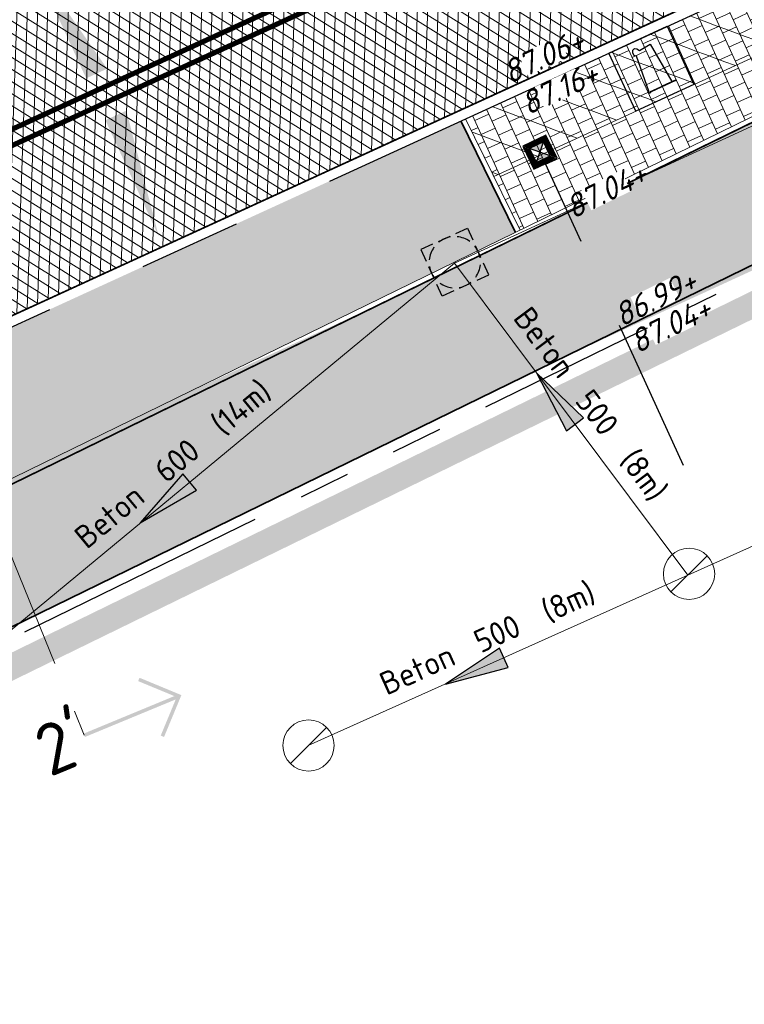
# Model space of a CAD drawing. Header units: metres. Extents: x 195696 to 514079, y 327475 to 328989.
# Tile 63 of 146: x 195967 to 195981, y 327626 to 327645. Entities that reach past the tile are written whole.
import ezdxf
from ezdxf.enums import TextEntityAlignment as Align

# ---------------------------------------------------------------- set-up
doc = ezdxf.new("R2010")
doc.units = ezdxf.units.M
for name, pattern in [('CENTER2', [1.125, 0.75, -0.125, 0.125, -0.125]), ('RI-HWA_AANSLUITLEIDING-SO', [4.8, 3, -1.8]), ('VH-TROTTOIRBAND_180-200', [20, 10, -2, 2, -2, 2, -2]), ('XX-CENTER', [8, 5, -1, 1, -1])]:
    doc.linetypes.add(name, pattern=pattern)
for name, color, linetype, lineweight in [('B-WE-RI-GWA-G', 30, 'Continuous', 18), ('B-WE-RI-GWA_MATERIAAL-DIAMETER-BOB-STROOMRICHTING-S', 252, 'Continuous', 25), ('B-WE-RI-GWA_RIOOLPUT_INSPECTIEPUT-S-250', 30, 'Continuous', 18), ('mk-nw-streep 0.10', 7, 'Continuous', 35), ('N-WE-GR-GRAS-A-250', 62, 'Continuous', 18), ('N-WE-GW-ONTGRAVINGSVAK-vak 5-A-250', 82, 'Continuous', 18), ('N-WE-IE-MEUBILAIR_WEGMEUBILAIR_CONTAINER-S-250', 7, 'Continuous', 25), ('N-WE-KG-WERKGRENS-200-G', 14, 'CENTER2', 35), ('N-WE-RI-HWA_KOLKAANSLUITLEIDING_PVC-G', 150, 'RI-HWA_AANSLUITLEIDING-SO', 25), ('N-WE-RI-OVERIG_RIOOLPUT-OPHOOGTEBRENGEN-S-250', 10, 'Continuous', 25), ('N-WE-VH-GESLOTENVERHARDING-A-200', 252, 'Continuous', 18), ('N-WE-VH-HERSTRATEN-A-200', 252, 'Continuous', 18), ('N-WE-VH-KANTOPSLUITING_OPSLUITBAND_100X200-G', 5, 'Continuous', 13), ('N-WE-VH-KANTOPSLUITING_TROTTOIRBAND_180 200_250-G', 6, 'VH-TROTTOIRBAND_180-200', 25), ('N-WE-VH-KANTOPSLUITING_VOORKANTBAND-G', 2, 'Continuous', 35), ('N-WE-VH-KANTVERHARDING-G', 5, 'Continuous', 35), ('N-WE-VH-OPENVERHARDING_BETONSTRAATSTEEN_ROOD-A', 13, 'Continuous', 18), ('N-WE-VH-TEGEL-A', 252, 'Continuous', 18), ('N-WE-VH-TEGEL_ANTRACIET-A-200', 250, 'Continuous', 18), ('N-WE-VH-VERKANTING-1OOR-S', 7, 'Continuous', 25), ('X-XX-AL-T18', 7, 'Continuous', 18), ('X-XX-AL-VERWIJZING-S-250', 7, 'Continuous', 18), ('X-XX-AL-VERWIJZING_DOORSNEDE-G', 7, 'XX-CENTER', 18)]:
    doc.layers.add(name, color=color, linetype=linetype, lineweight=lineweight)
doc.layers.add('N-WE-RI-HWA_KOLK-S', color=7, linetype='Continuous', lineweight=25, true_color=0x007bff)
doc.styles.add('NLCS-ISO', font='NLCS-ISO.ttf')
doc.styles.add('NLCS-ISO-M250-T18_CURSIEF', font='NLCS-ISO.ttf', dxfattribs={"oblique": 15, "height": 0.45})
pattern_1 = [(0, (0, 0), (0.5, 0.5), [0.125, -0.375]), (0, (0.275, 0.3), (0.5, 0.5), [0.125, -0.375]), (90, (0.05, 0.175), (-0.5, 0.5), [0.125, -0.375]), (90, (0.25, 0.35), (-0.5, 0.5), [0.125, -0.375]), (45, (0.1, 0.35), (0, 0.5), [0.125, -0.582106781]), (135, (0.275, 0), (-0.5, 0), [0.125, -0.582106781]), (26.5650512, (0.125, 0.15), (0.5, 2e-10), [0.125, -0.9930339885]), (26.5650512, (0.35, 0.4), (0.5, 2e-10), [0.125, -0.9930339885]), (63.43494882, (0.35, 0), (3e-11, 0.5), [0.125, -0.9930339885]), (63.43494882, (0.125, 0.225), (3e-11, 0.5), [0.125, -0.9930339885]), (63.43494882, (0.3, 0.1), (3e-11, 0.5), [0.125, -0.9930339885]), (116.5650512, (0, 0.275), (-2e-10, 0.5), [0.125, -0.9930339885]), (153.43494882, (0.1, 0.075), (-0.5, 3e-11), [0.125, -0.9930339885])]

# ---------------------------------------------------------------- blocks, each defined once
blk = doc.blocks.new('SIE-WEG_CONTAINER_HUISVUIL_OPSTELPLAATS-SO')
for p, q in [((-2.5, 2.5), (2.5, 2.5)), ((-2.5, -2.5), (-2.5, 2.5)), ((2.5, 2.5), (2.5, -2.5)), ((0.742, 1.604), (-1.358, 1.596)), ((-1.358, 1.596), (0.892, 1.596)), ((-1.308, 1.613), (0.742, 1.604)), ((-1.025, 1.562), (-1.308, 1.613)), ((-0.717, -1.779), (-1.025, 1.562)), ((0.825, 1.604), (0.842, 1.654)), ((0.892, 1.596), (0.825, 1.604)), ((0.842, 1.654), (0.908, 1.679)), ((0.908, 1.679), (0.992, 1.679)), ((0.992, 1.579), (0.967, 1.479)), ((0.992, 1.679), (0.992, 1.579)), ((0.9, 1.496), (0.65, -1.388)), ((0.967, 1.479), (0.9, 1.496)), ((0.65, -1.388), (0.8, -1.512)), ((0.8, -1.512), (0.808, -1.713)), ((0.258, -1.679), (-0.717, -1.779)), ((0.4, -1.896), (0.258, -1.679)), ((0.542, -1.996), (0.4, -1.896)), ((0.725, -1.937), (0.542, -1.996)), ((0.808, -1.713), (0.725, -1.937)), ((2.5, -2.5), (-2.5, -2.5))]:
    blk.add_line(p, q)
blk = doc.blocks.new('*U100')
blk.add_solid([(-1.281, 0), (-1.281, 0.45), (1.219, 0)])
blk = doc.blocks.new('*U151')
blk.add_solid([(1.219, 0), (1.219, 0.45), (-1.281, 0)])
blk = doc.blocks.new('B-SRI-PUT_GWA_KUNSTSTOF-SO')
blk.add_line((-1.414, -1.414), (1.414, 1.414))
blk.add_circle((0, 0), 2)
blk = doc.blocks.new('SAL-VERWIJZING_AANZICHT_RECHTS-SO')
h = blk.add_hatch(color=256)
h.dxf.hatch_style = 1
h.paths.add_polyline_path([(10.247, 0), (7.124, 3.124), (6.876, 2.876), (9.578, 0.175), (0, 0.175), (0, -0.175), (9.578, -0.175), (6.876, -2.876), (7.124, -3.124)])
at = {"lineweight": 50, "style": 'NLCS-ISO'}
blk.add_attdef('...', text='', height=5, dxfattribs=at).set_placement((0, 0), align=Align.MIDDLE_RIGHT)
blk = doc.blocks.new('N-SRI-KOLK_STRAAT_300X300-SO')
at = {"true_color": 0x939598}
h = blk.add_hatch(color=252, dxfattribs=at)
h.dxf.hatch_style = 1
h.paths.add_polyline_path([(-0.75, 0), (-0.75, 1.5), (0.75, 1.5), (0.75, 0)])
h.paths.add_polyline_path([(1.25, 2), (-1.25, 2), (-1.25, -0.5), (1.25, -0.5)])
h.paths.add_polyline_path([(-0.75, 0), (-0.75, 1.5), (0.75, 1.5), (0.75, 0)])
h.paths.add_polyline_path([(-1.25, -0.5), (-1.25, 2), (1.25, 2), (1.25, -0.5)])
h.paths.add_polyline_path([(-0.75, 0), (-0.75, 1.5), (0.75, 1.5), (0.75, 0)])
h.paths.add_polyline_path([(1.25, 2), (1.25, -0.5), (-1.25, -0.5), (-1.25, 2)])
h = blk.add_hatch(color=256)
h.dxf.hatch_style = 1
h.paths.add_polyline_path([(0, 0.75), (0.75, 1.5), (-0.75, 1.5)])
h.paths.add_polyline_path([(-0.75, 0), (0.75, 0), (0, 0.75)])
for p, q in [((-0.75, 0), (0.75, 1.5)), ((0.75, 0), (-0.75, 1.5))]:
    blk.add_line(p, q)
at = {"flags": 128}
for points in [[(-1.25, -0.5), (1.25, -0.5), (1.25, 2), (-1.25, 2)], [(-1.15, -0.4), (1.15, -0.4), (1.15, 1.9), (-1.15, 1.9)], [(-1.05, -0.3), (1.05, -0.3), (1.05, 1.8), (-1.05, 1.8)], [(-0.95, -0.2), (0.95, -0.2), (0.95, 1.7), (-0.95, 1.7)], [(-0.85, -0.1), (0.85, -0.1), (0.85, 1.6), (-0.85, 1.6)], [(-0.75, 0), (0.75, 0), (0.75, 1.5), (-0.75, 1.5)]]:
    blk.add_lwpolyline(points, close=True, dxfattribs=at)
blk = doc.blocks.new('*U186')
at = {"ltscale": 0.1}
blk.add_hatch(color=256, dxfattribs=at).paths.add_polyline_path([(-2.5, 0), (2.5, -0.833), (2.5, 0.833)])
at = {"ltscale": 0.1, "flags": 128}
blk.add_lwpolyline([(-2.5, 0), (2.5, -0.833), (2.5, 0.833)], close=True, dxfattribs=at)
at = {"ltscale": 0.1, "style": 'NLCS-ISO'}
for tag, p in [('MAT', (-1, 0.5)), ('BOBL', (-12.097, -3.24))]:
    blk.add_attdef(tag, text='', height=1.8, dxfattribs=at).set_placement(p, align=Align.BOTTOM_RIGHT)
for tag, p in [('DIA', (1, 0.5)), ('BOBR', (15.504, -3.24))]:
    blk.add_attdef(tag, text='', height=1.8, dxfattribs=at).set_placement(p, align=Align.BOTTOM_LEFT)
blk.add_attdef('JVA', text='', height=1.8, dxfattribs=at).set_placement((0, -1), align=Align.TOP_CENTER)
blk = doc.blocks.new('*U187')
at = {"ltscale": 0.1}
blk.add_hatch(color=256, dxfattribs=at).paths.add_polyline_path([(-2.5, 0), (2.5, -0.833), (2.5, 0.833)])
at = {"ltscale": 0.1, "flags": 128}
blk.add_lwpolyline([(-2.5, 0), (2.5, -0.833), (2.5, 0.833)], close=True, dxfattribs=at)
at = {"ltscale": 0.1, "style": 'NLCS-ISO'}
for tag, p in [('MAT', (-1, 0.5)), ('BOBL', (-9.478, -3.24))]:
    blk.add_attdef(tag, text='', height=1.8, dxfattribs=at).set_placement(p, align=Align.BOTTOM_RIGHT)
for tag, p in [('DIA', (1, 0.5)), ('BOBR', (13.585, -3.24))]:
    blk.add_attdef(tag, text='', height=1.8, dxfattribs=at).set_placement(p, align=Align.BOTTOM_LEFT)
blk.add_attdef('JVA', text='', height=1.8, dxfattribs=at).set_placement((0, -1), align=Align.TOP_CENTER)
blk = doc.blocks.new('*U177')
at = {"ltscale": 0.1}
blk.add_hatch(color=256, dxfattribs=at).paths.add_polyline_path([(-2.5, 0), (2.5, -0.833), (2.5, 0.833)])
at = {"ltscale": 0.1, "flags": 128}
blk.add_lwpolyline([(-2.5, 0), (2.5, -0.833), (2.5, 0.833)], close=True, dxfattribs=at)
at = {"ltscale": 0.1, "style": 'NLCS-ISO'}
for tag, p in [('MAT', (-1, 0.5)), ('BOBL', (-24.261, -3.24))]:
    blk.add_attdef(tag, text='', height=1.8, dxfattribs=at).set_placement(p, align=Align.BOTTOM_RIGHT)
for tag, p in [('DIA', (1, 0.5)), ('BOBR', (26.109, -3.24))]:
    blk.add_attdef(tag, text='', height=1.8, dxfattribs=at).set_placement(p, align=Align.BOTTOM_LEFT)
blk.add_attdef('JVA', text='', height=1.8, dxfattribs=at).set_placement((0, -1), align=Align.TOP_CENTER)
blk = doc.blocks.new('SRI-PUT_OPHOOGTEBRENGEN-SO')
for p, q in [((-0.5, 2), (0.5, 2)), ((-2, -0.5), (-2, 0.5)), ((2, -0.5), (2, 0.5)), ((-0.5, -2), (0.5, -2))]:
    blk.add_line(p, q)
for points in [[(-1, 2), (-2, 2), (-2, 1)], [(1, 2), (2, 2), (2, 1)], [(-1, -2), (-2, -2), (-2, -1)], [(1, -2), (2, -2), (2, -1)]]:
    blk.add_lwpolyline(points)
for start, end in [(120, 150), (75.52249, 104.47751), (30, 60), (165.52249, 194.47751), (345.52249, 14.47751), (210, 240), (300, 330), (255.52249, 284.47751)]:
    blk.add_arc((0, 0), 2, start, end)

msp = doc.modelspace()

# ---------------------------------------------------------------- hatches: boundary and pattern name
at = {"layer": 'N-WE-GR-GRAS-A-250', "lineweight": 0}
h = msp.add_hatch(dxfattribs=at)
h.set_pattern_fill('AGR-GRAS_02-SO', color=256, scale=0.05, pattern_type=2)
h.set_pattern_definition(pattern_1)
edge = h.paths.add_edge_path(flags=17)
edge.add_arc((195894.559, 327628.001), 2, 141.4673, 205.6254)
edge.add_line((195892.756, 327627.136), (195893.644, 327625.284))
edge.add_line((195893.644, 327625.284), (195903.2, 327629.238))
edge.add_line((195903.2, 327629.238), (195901.973, 327631.326))
edge.add_line((195901.973, 327631.326), (195892.995, 327629.247))
edge = h.paths.add_edge_path()
edge.add_arc((195894.559, 327628.001), 2, 114.1582, 205.6254)
edge.add_line((195892.756, 327627.136), (195893.644, 327625.284))
edge.add_line((195893.644, 327625.284), (195888.702, 327623.198))
edge.add_line((195888.702, 327623.198), (195889.284, 327621.932))
edge.add_line((195889.284, 327621.932), (195891.66, 327616.785))
edge.add_arc((195897.734, 327603.552), 14.56, 109.5185, 114.6542, ccw=False)
edge.add_arc((195898.401, 327603.226), 15.1, 98.3344, 111.4927, ccw=False)
edge.add_line((195896.213, 327618.166), (195896.97, 327618.35))
edge.add_arc((195895.096, 327626.066), 7.94, 283.6498, 306.4932)
edge.add_line((195899.818, 327619.683), (195901.077, 327620.614))
edge.add_arc((196065.231, 327394.024), 279.803, 123.93768, 125.92167, ccw=False)
edge.add_arc((196052.471, 327415.966), 254.48, 116.04818, 124.31219, ccw=False)
edge.add_arc((196065.231, 327394.024), 279.803, 114.4387, 116.4227, ccw=False)
edge.add_line((195949.471, 327648.757), (195977.246, 327661.046))
edge.add_line((195977.246, 327661.046), (195976.171, 327663.922))
edge.add_line((195976.171, 327663.922), (195975.151, 327666.351))
edge.add_line((195975.151, 327666.351), (195928.358, 327645.353))
edge.add_line((195928.358, 327645.353), (195893.741, 327629.826))
h = msp.add_hatch(dxfattribs=at)
h.set_pattern_fill('AGR-GRAS_02-SO', color=256, scale=0.05, pattern_type=2)
h.set_pattern_definition(pattern_1)
edge = h.paths.add_edge_path()
edge.add_arc((196043.198, 327406.41), 250.2, 119.04453, 125.0101)
edge.add_arc((196048.577, 327398.732), 259.575, 125.0101, 125.41283)
edge.add_line((195898.163, 327610.285), (195897.978, 327610.543))
edge.add_arc((195896.36, 327616.105), 5.792, 232.0051, 286.219, ccw=False)
edge.add_arc((195892.979, 327611.777), 0.3, 121.9578, 232.113, ccw=False)
edge.add_arc((195864.853, 327667.592), 62.202, 296.71958, 297.64071)
edge.add_arc((195887.442, 327609.327), 7.02, 26.772, 27.5882)
edge.add_arc((195897.738, 327603.538), 9.915, 103.6538, 114.2586, ccw=False)
edge.add_line((195895.397, 327613.173), (195898.07, 327613.822))
edge.add_arc((195895.096, 327626.066), 12.6, 283.6498, 306.4932)
edge.add_line((195902.59, 327615.936), (195903.848, 327616.867))
edge.add_arc((196052.471, 327415.966), 249.9, 120.18019, 126.49322, ccw=False)
edge.add_arc((196052.471, 327415.966), 249.9, 113.86716, 120.18019, ccw=False)
edge.add_line((195951.357, 327644.496), (195978.031, 327656.298))
edge.add_line((195978.031, 327656.298), (195978.071, 327656.207))
edge.add_line((195978.071, 327656.207), (195978.986, 327656.611))
edge.add_line((195978.986, 327656.611), (195980.482, 327653.231))
edge.add_line((195980.482, 327653.231), (195980.204, 327653.108))
edge.add_line((195980.204, 327653.108), (195980.332, 327652.828))
edge.add_line((195980.332, 327652.828), (195938.894, 327633.832))
edge.add_arc((196043.198, 327406.41), 250.2, 114.63784, 119.04453)
h = msp.add_hatch(dxfattribs=at)
h.set_pattern_fill('AGR-GRAS_02-SO', color=256, scale=0.05, pattern_type=2)
h.set_pattern_definition(pattern_1)
edge = h.paths.add_edge_path()
edge.add_line((195903.996, 327603.206), (195904.183, 327602.945))
edge.add_arc((195908.906, 327599.578), 5.8, 144.5158, 197.004)
edge.add_arc((195903.646, 327597.97), 0.3, 197.0059, 304.7223)
edge.add_line((195903.817, 327597.723), (195904.63, 327598.306))
edge.add_line((195904.63, 327598.306), (195904.688, 327598.225))
edge.add_arc((195874.641, 327639.238), 50.841, 306.2276, 317.1015)
edge.add_arc((195926.866, 327592.063), 19.554, 122.6836, 140.0077, ccw=False)
edge.add_arc((196178.558, 327200.51), 485.024, 120.53703, 122.73109, ccw=False)
edge.add_arc((196102.509, 327329.425), 335.349, 114.9862, 120.53703, ccw=False)
edge.add_line((195960.858, 327633.389), (195976.961, 327641.257))
edge.add_line((195976.961, 327641.257), (195975.898, 327643.432))
edge.add_line((195975.898, 327643.432), (195941.688, 327627.742))
edge.add_arc((196043.198, 327406.41), 243.5, 114.63777, 117.76947)
edge.add_arc((195952.95, 327577.801), 49.8, 117.7695, 133.4711)
edge.add_arc((195884.151, 327650.374), 50.2, 302.8422, 313.4711, ccw=False)
edge.add_arc((196024.16, 327433.473), 207.964, 122.84221, 124.47898)
edge.add_arc((196113.538, 327305.296), 364.223, 124.65447, 125.12158)
at = {"layer": 'N-WE-GW-ONTGRAVINGSVAK-vak 5-A-250', "lineweight": 0, "transparency": 33554495}
msp.add_hatch(color=256, dxfattribs=at).paths.add_polyline_path([(195928.133, 327617.553), (195930.022, 327614.407), (195947.087, 327624.099), (195960.083, 327630.579), (195971.69, 327635.965), (195990.476, 327644.608), (195989.447, 327646.843), (195969.974, 327637.857), (195969.306, 327638.222), (195965.4, 327636.922), (195960.356, 327635.176), (195950.143, 327629.894), (195934.308, 327621.147)])
at = {"layer": 'N-WE-VH-GESLOTENVERHARDING-A-200', "lineweight": 0}
h = msp.add_hatch(dxfattribs=at)
h.set_pattern_fill('AVH-GESLOTEN-SOD', color=256, scale=0.1, angle=28, pattern_type=2)
h.set_pattern_definition([(88, (0, 0), (-0.1998781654, 0.00697989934), []), (148, (0, 0), (-0.10598385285, -0.16960961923), [])])
edge = h.paths.add_edge_path()
edge.add_arc((196043.198, 327406.41), 243.7, 114.63777, 117.76947)
edge.add_arc((195952.95, 327577.801), 50, 117.7695, 133.4711)
edge.add_arc((195884.151, 327650.374), 50, 306.4913, 313.4711, ccw=False)
edge.add_line((195913.886, 327610.176), (195909.243, 327617.493))
edge.add_arc((196043.195, 327406.415), 249.994, 114.63775, 122.39971, ccw=False)
edge.add_line((195938.978, 327633.65), (196015.188, 327668.603))
edge.add_arc((195990.175, 327723.141), 60, 294.63777, 307.6955)
edge.add_line((196026.863, 327675.664), (196030.342, 327668.728))
edge.add_line((196030.342, 327668.728), (196027.017, 327667.107))
edge.add_line((196027.017, 327667.107), (196016.113, 327662.096))
edge.add_line((196016.113, 327662.096), (195941.604, 327627.924))
at = {"layer": 'N-WE-VH-HERSTRATEN-A-200', "lineweight": 0}
h = msp.add_hatch(dxfattribs=at)
h.set_pattern_fill('AVH-HERSTRATEN-SOD', color=256, scale=0.2, angle=26.57, pattern_type=2)
h.set_pattern_definition([(86.57, (195915.4832, 327624.8546), (-0.19964173, 0.0119658), [])])
edge = h.paths.add_edge_path()
edge.add_line((195975.545, 327665.42), (195979.914, 327667.349))
edge.add_line((195979.914, 327667.349), (195979.877, 327667.411))
edge.add_arc((195979.921, 327667.872), 0.463, 204.9232, 264.5221, ccw=False)
edge.add_line((195979.501, 327667.677), (195976.296, 327674.723))
edge.add_line((195976.296, 327674.723), (195976.295, 327674.763))
edge.add_line((195976.295, 327674.763), (195975.484, 327678.542))
edge.add_line((195975.484, 327678.542), (195972.73, 327677.294))
edge.add_line((195972.73, 327677.294), (195926.405, 327656.297))
edge.add_line((195926.405, 327656.297), (195882.549, 327636.431))
edge.add_line((195882.549, 327636.431), (195884.689, 327631.956))
edge.add_line((195884.689, 327631.956), (195886.282, 327632.689))
edge.add_arc((195886.448, 327631.836), 0.869, 78.9875, 101.0125, ccw=False)
edge.add_line((195886.614, 327632.689), (195894.031, 327636.115))
edge.add_line((195894.031, 327636.115), (195894.05, 327636.124))
edge.add_line((195894.05, 327636.124), (195899.109, 327638.431))
edge.add_line((195899.109, 327638.431), (195910.294, 327643.542))
edge.add_line((195910.294, 327643.542), (195916.717, 327646.436))
edge.add_arc((195917.159, 327645.515), 1.021, 91.0459, 115.652, ccw=False)
edge.add_line((195917.14, 327646.536), (195927.892, 327651.503))
edge.add_line((195927.892, 327651.503), (195934.305, 327654.398))
edge.add_line((195934.305, 327654.398), (195934.416, 327654.448))
edge.add_line((195934.416, 327654.448), (195945.396, 327659.423))
edge.add_line((195945.396, 327659.423), (195951.838, 327662.336))
edge.add_arc((195952.264, 327661.462), 0.972, 93.1449, 116.0093, ccw=False)
edge.add_line((195952.211, 327662.433), (195962.962, 327667.401))
edge.add_line((195962.962, 327667.401), (195968.097, 327669.671))
edge.add_arc((195969.961, 327664.967), 5.06, 46.2829, 111.6156, ccw=False)
edge.add_arc((195969.954, 327664.696), 5.263, 43.6447, 48.265, ccw=False)
edge.add_arc((195970.179, 327664.95), 4.926, 33.0882, 43.3142, ccw=False)
edge.add_arc((195958.86, 327657.562), 18.442, 25.2171, 33.1198, ccw=False)
at = {"layer": 'N-WE-VH-OPENVERHARDING_BETONSTRAATSTEEN_ROOD-A', "lineweight": 0}
h = msp.add_hatch(dxfattribs=at)
h.set_pattern_fill('AVH-BSS_KEIFORMAAT_KEPER', color=256, scale=2, angle=26.5689, pattern_type=2)
h.set_pattern_definition([(26.56885, (195915.4832, 327624.8546), (0.09389615, 0.2817508), [0.63, -0.21]), (296.56885, (195915.29534, 327625.23025), (0.09389615, 0.2817508), [0.63, -0.21])])
h.paths.add_polyline_path([(195983.805, 327658.962), (195982.793, 327661.248), (195978.076, 327659.161), (195950.305, 327646.874, 0.055147), (195902.302, 327618.957), (195901.673, 327618.492), (195903.159, 327616.482), (195903.789, 327616.948, -0.055147), (195951.316, 327644.587), (195979.088, 327656.875)])
h = msp.add_hatch(dxfattribs=at)
h.set_pattern_fill('AVH-BSS_KEIFORMAAT_KEPER', color=256, scale=2, angle=28.0784, pattern_type=2)
h.set_pattern_definition([(28.07844, (195918.894, 327606.99577), (0.08644106, 0.28412663), [0.63, -0.21]), (298.07844, (195918.6963, 327607.36634), (0.08644106, 0.28412663), [0.63, -0.21])])
edge = h.paths.add_edge_path()
edge.add_line((195985.686, 327642.627), (195984.657, 327644.907))
edge.add_line((195984.657, 327644.907), (195960.9, 327633.298))
edge.add_arc((196102.506, 327329.432), 335.242, 114.98611, 120.53821)
edge.add_arc((196088.364, 327350.109), 310.252, 120.22912, 123.41309)
edge.add_line((195917.517, 327609.083), (195918.894, 327606.996))
edge.add_arc((196088.364, 327350.109), 307.752, 120.22787, 123.41309, ccw=False)
edge.add_arc((196102.506, 327329.432), 332.742, 114.98215, 120.53937, ccw=False)
edge.add_line((195961.977, 327631.042), (195985.686, 327642.627))
at = {"layer": 'N-WE-VH-TEGEL-A', "lineweight": 0}
h = msp.add_hatch(dxfattribs=at)
h.set_pattern_fill('AVH-TEGEL_300X300_HALFST', color=256, angle=28.1124, pattern_type=2)
h.set_pattern_definition([(28.11245, (195900.92463, 327618.18746), (0.19392683, 0.27366473), [0.3, -0.3]), (118.11245, (195900.92463, 327618.18746), (-0.2646074, -0.141361), [])])
edge = h.paths.add_edge_path()
edge.add_line((195931.264, 327639.659), (195916.075, 327630.735))
edge.add_arc((196052.471, 327415.966), 254.42, 122.41881, 126.49322)
edge.add_line((195901.16, 327620.501), (195899.902, 327619.57))
edge.add_line((195899.902, 327619.57), (195900.972, 327618.123))
edge.add_line((195900.972, 327618.123), (195902.183, 327619.118))
edge.add_arc((195796.016, 327894.089), 294.755, 291.11171, 291.17057)
edge.add_arc((196052.471, 327415.966), 252.62, 113.86716, 126.42699, ccw=False)
edge.add_line((195950.256, 327646.983), (195977.918, 327659.222))
edge.add_line((195977.918, 327659.222), (195977.19, 327660.869))
edge.add_line((195977.19, 327660.869), (195949.528, 327648.629))
edge.add_arc((196052.471, 327415.966), 254.42, 113.86716, 118.45069)
h = msp.add_hatch(dxfattribs=at)
h.set_pattern_fill('AVH-TEGEL_300X300_HALFST', color=256, angle=24.5067, pattern_type=2)
h.set_pattern_definition([(24.5066733, (0, 0), (0.210754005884, 0.26092671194), [0.3, -0.3]), (114.5066733, (0, 0), (-0.27297388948, -0.1244397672), [])])
h.paths.add_polyline_path([(195984.447, 327644.886), (195984.394, 327645.001), (195983.641, 327646.653), (195983.368, 327646.528), (195983.244, 327646.801), (195975.989, 327643.474), (195977.051, 327641.301), (195983.54, 327644.472)])
at = {"layer": 'N-WE-VH-TEGEL_ANTRACIET-A-200', "lineweight": 0}
h = msp.add_hatch(dxfattribs=at)
h.set_pattern_fill('AVH-TEGEL-SOD', color=256, scale=0.2, angle=69.6378, pattern_type=2)
h.set_pattern_definition([(159.63776772, (0.2088, 0.5625), (-0.2087724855, -0.5625069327), [0.2])])
h.paths.add_polyline_path([(195983.235, 327645.422), (195982.714, 327646.558), (195975.989, 327643.474), (195976.538, 327642.35)])

# ---------------------------------------------------------------- linework, layer by layer
at = {"layer": 'B-WE-RI-GWA-G', "flags": 128}
for points in [[(195952.32, 327623.29), (195965.256, 327631.957), (195975.77, 327640.66), (196011.39, 327657.08), (196048.997, 327673.359)], [(195980.319, 327634.571), (196051.92, 327666.71)], [(195975.77, 327640.66), (195980.32, 327634.57)], [(195972.92, 327631.25), (195980.319, 327634.571)]]:
    msp.add_lwpolyline(points, dxfattribs=at)
at = {"layer": 'mk-nw-streep 0.10', "const_width": 0.1, "flags": 128}
for points in [[(195909.082, 327613.827, -0.036009), (195940.229, 327630.924), (195981.059, 327649.65)], [(195910.62, 327611.549, 0.040105), (195916.479, 327616.272, -0.068619), (195928.252, 327624.707, -0.013665), (195940.349, 327630.661), (195981.179, 327649.387)]]:
    msp.add_lwpolyline(points, format="xyb", dxfattribs=at)
at = {"layer": 'N-WE-KG-WERKGRENS-200-G', "ltscale": 20, "const_width": 0.5, "flags": 128}
msp.add_lwpolyline([(195828.545, 327534.879, 0.003022), (195829.936, 327535.772, 0.014457), (195849.92, 327549.78), (195856.815, 327554.916, 0.003168), (195864.164, 327560.585, 0.004116), (195873.665, 327568.135), (195875.247, 327569.74, -0.045904), (195893.668, 327584.176, -0.003921), (195895.416, 327585.283), (195899.69, 327587.114), (195908.655, 327591.146), (195913.778, 327593.526), (195911.752, 327599.816, 0.016726), (195914.303, 327602.383, -0.058738), (195918.191, 327605.69, -0.014964), (195933.784, 327615.411, -0.0229), (195960.645, 327629.644), (195962.27, 327626.102), (195964.656, 327627.197), (195963.016, 327630.771), (195985.356, 327641.687), (195986.288, 327639.641), (195991.379, 327641.99), (195991.217, 327642.341), (196016.833, 327654.103), (196043.365, 327666.219), (196062.745, 327674.983, -0.224966), (196073.45, 327674.791, -0.142121), (196089.662, 327659.905), (196098.66, 327645.085), (196102.704, 327638.386), (196105.294, 327634.094), (196104.548, 327630.483), (196106.507, 327630.078), (196106.816, 327631.573), (196109.556, 327627.033), (196106.918, 327623.643), (196107.273, 327621.238), (196108.172, 327618.763), (196115.359, 327620.465), (196117.109, 327616.529), (196119.78, 327617.717), (196121.92, 327613.027, -0.003921), (196122.089, 327612.647), (196123.751, 327608.849), (196134.279, 327613.003), (196129.716, 327622.904), (196131.479, 327623.758), (196131.922, 327622.806), (196136.531, 327625.044), (196135.978, 327626.243, 0.000844), (196135.468, 327627.324, 0.002007), (196134.394, 327629.565, 0.015915), (196124.85, 327647.789), (196123.6, 327650.063), (196120.689, 327655.357, -0.029947), (196119.888, 327657.172, -0.033927), (196119.247, 327659.324, -0.079657), (196118.707, 327669.594, -0.055964), (196120.896, 327679.481, -0.024651), (196122.328, 327683.309, -0.063984), (196127.699, 327692.356, -0.061292), (196136.293, 327701.429, -0.002153), (196137.045, 327702.05), (196134.124, 327705.358), (196130.84, 327710.273), (196128.78, 327714.217), (196130.282, 327714.951), (196136.984, 327718.673), (196150.092, 327725.952), (196156.67, 327729.605, 0.020518), (196159.76, 327731.956, 0.011386), (196162.76, 327734.614), (196165.22, 327736.876), (196167.708, 327739.164), (196170.838, 327742.086), (196172.211, 327743.338), (196172.79, 327745.387), (196177.214, 327749.059), (196171.134, 327757.447), (196170.331, 327756.865), (196166.392, 327754.164, -0.01002), (196156.891, 327748.042, -0.014715), (196147.731, 327742.341, -0.015289), (196132.051, 327733.956), (196122.963, 327729.514), (196100.985, 327719.043), (196087.58, 327712.723), (196081.779, 327709.989, -0.248023), (196065.974, 327710.773, -0.071246), (196063.102, 327712.843), (196060.868, 327714.91), (196050.31, 327724.297), (196044.929, 327729.409), (196037.461, 327736.504), (196032.963, 327731.783), (196022.035, 327741.88), (196018.562, 327737.827), (196029.659, 327728.317), (196024.289, 327722.681), (196034.858, 327713.345), (196036.647, 327711.764), (196037.538, 327710.951), (196040.193, 327706.084), (196041.816, 327702.996), (196042.321, 327700.623), (196041.266, 327695.357), (196023.71, 327687.19), (196023.495, 327687.576), (195979.944, 327667.911), (195976.774, 327674.88), (195975.844, 327679.254), (195926.199, 327656.752), (195882.79, 327637.089), (195881.879, 327639.01), (195874.959, 327635.946), (195875.385, 327634.921, -0.049181), (195875.539, 327634.426, -0.231826), (195874.956, 327632.145, -0.077464), (195874.336, 327631.61), (195873.971, 327631.427), (195873.595, 327631.243), (195871.58, 327630.316), (195870.896, 327630.001), (195869.01, 327629.144), (195872.649, 327620.89), (195873.468, 327621.22, -0.075666), (195875.165, 327621.749), (195875.323, 327621.771), (195875.487, 327621.79, -0.086132), (195877.248, 327621.698, -0.019633), (195877.637, 327621.594, -0.139586), (195880.034, 327620.03, -0.055481), (195880.686, 327619.092), (195880.84, 327618.757), (195880.907, 327618.609), (195878.431, 327617.528), (195879.565, 327616.892), (195882.348, 327610.749), (195879.845, 327608.735, 0.196475), (195876.163, 327602.072, -0.187952), (195875.331, 327600.508), (195872.463, 327598.039, 0.010599), (195868.914, 327594.85), (195868.094, 327594.082, -0.021781), (195864.828, 327591.277), (195861.474, 327588.642), (195859.13, 327585.548, -0.031498), (195856.534, 327582.612, -0.008823), (195850.266, 327577.08, -0.014523), (195839.512, 327568.446), (195839.234, 327568.232, -0.020496), (195820.325, 327554.947), (195818.015, 327553.472), (195816.984, 327552.839), (195828.545, 327534.879)], format="xyb", close=True, dxfattribs=at)
at = {"layer": 'N-WE-RI-HWA_KOLKAANSLUITLEIDING_PVC-G', "elevation": 86.202}
msp.add_lwpolyline([(195980.238, 327636.713), (195977.546, 327642.597)], dxfattribs=at)
at = {"layer": 'N-WE-VH-KANTOPSLUITING_OPSLUITBAND_100X200-G', "flags": 128}
msp.add_lwpolyline([(195904.687, 327598.225, 0.047509), (195911.886, 327604.63, -0.058738), (195916.363, 327608.437, -0.014956), (195932.114, 327618.258, -0.024229), (195960.857, 327633.388), (195983.54, 327644.472)], format="xyb", dxfattribs=at)
msp.add_lwpolyline([(195975.989, 327643.474), (195977.051, 327641.301)], dxfattribs=at)
at = {"layer": 'N-WE-VH-KANTOPSLUITING_TROTTOIRBAND_180 200_250-G', "flags": 128}
msp.add_lwpolyline([(195903.996, 327603.206, -0.010712), (195911.376, 327608.197, 0.046411), (195918.688, 327613.942, -0.068619), (195929.748, 327621.866, -0.013665), (195941.688, 327627.742), (195983.244, 327646.801)], format="xyb", dxfattribs=at)
at = {"layer": 'N-WE-VH-KANTOPSLUITING_TROTTOIRBAND_180 200_250-G', "ltscale": 0.5, "flags": 128}
msp.add_lwpolyline([(195908.928, 327597.221, -0.876394), (195908.615, 327597.726, 0.034078), (195913.937, 327602.724, -0.058738), (195917.914, 327606.107, -0.014962), (195933.531, 327615.843, -0.024255), (195962.063, 327630.861), (195985.598, 327642.361), (195986.639, 327640.078)], format="xyb", dxfattribs=at)
at = {"layer": 'N-WE-VH-KANTOPSLUITING_VOORKANTBAND-G', "flags": 128}
for points in [[(195903.88, 327603.367, -0.010936), (195911.268, 327608.365, 0.046411), (195918.551, 327614.088, -0.068619), (195929.654, 327622.043, -0.013665), (195941.604, 327627.924), (195983.161, 327646.983)], [(195904.746, 327598.144, 0.047509), (195911.959, 327604.562, -0.058738), (195916.418, 327608.354, -0.014957), (195932.165, 327618.172, -0.02423), (195960.9, 327633.298), (195983.584, 327644.382)], [(195983.673, 327644.426), (195960.9, 327633.298, 0.02423), (195932.165, 327618.172, 0.014957), (195916.418, 327608.354)], [(195909.01, 327597.038), (195909.01, 327597.038, -0.876394), (195908.488, 327597.881, 0.034078), (195913.79, 327602.86, -0.058738), (195917.803, 327606.273, -0.014962), (195933.429, 327616.015, -0.024253), (195961.977, 327631.042), (195985.694, 327642.631), (195986.821, 327640.161)]]:
    msp.add_lwpolyline(points, format="xyb", dxfattribs=at)
msp.add_lwpolyline([(195975.898, 327643.432), (195976.961, 327641.257)], dxfattribs=at)
at = {"layer": 'N-WE-VH-KANTVERHARDING-G'}
msp.add_lwpolyline([(195941.604, 327627.924), (196016.113, 327662.096)], dxfattribs=at)
at = {"layer": 'N-WE-VH-TEGEL_ANTRACIET-A-200', "lineweight": 5}
msp.add_lwpolyline([(195983.235, 327645.422), (195982.714, 327646.558), (195975.989, 327643.474), (195976.538, 327642.35), (195983.235, 327645.422)], close=True, dxfattribs=at)
at = {"layer": 'X-XX-AL-VERWIJZING_DOORSNEDE-G', "flags": 128}
msp.add_lwpolyline([(195956.996, 327659.687), (195968.554, 327631.45)], dxfattribs=at)

# ---------------------------------------------------------------- block references
at = {"layer": 'B-WE-RI-GWA_MATERIAAL-DIAMETER-BOB-STROOMRICHTING-S'}
ref = msp.add_blockref('*U187', (195977.746, 327638.016), dxfattribs=dict(at, xscale=0.25, yscale=0.25, zscale=0.25, rotation=306.7643806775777))
ref.add_attrib('MAT', 'Beton', dxfattribs={"layer": '0', "ltscale": 0.1, "height": 0.45, "rotation": 306.7644, "style": 'NLCS-ISO'}).set_placement((195977.696, 327638.291), align=Align.BOTTOM_RIGHT)
ref.add_attrib('DIA', '500  (8m)', dxfattribs={"layer": '0', "ltscale": 0.1, "height": 0.45, "rotation": 306.7644, "style": 'NLCS-ISO'}).set_placement((195977.996, 327637.89), align=Align.BOTTOM_LEFT)
ref = msp.add_blockref('*U177', (195970.128, 327635.99), dxfattribs=dict(at, xscale=0.25, yscale=0.25, zscale=0.25, rotation=39.61637575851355))
ref.add_attrib('MAT', 'Beton', dxfattribs={"layer": '0', "ltscale": 0.1, "height": 0.45, "rotation": 39.6164, "style": 'NLCS-ISO'}).set_placement((195969.856, 327635.927), align=Align.BOTTOM_RIGHT)
ref.add_attrib('DIA', '600  (14m)', dxfattribs={"layer": '0', "ltscale": 0.1, "height": 0.45, "rotation": 39.6164, "style": 'NLCS-ISO'}).set_placement((195970.241, 327636.245), align=Align.BOTTOM_LEFT)
ref = msp.add_blockref('*U186', (195976.164, 327632.706), dxfattribs=dict(at, xscale=0.25, yscale=0.25, zscale=0.25, rotation=24.17344053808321))
ref.add_attrib('MAT', 'Beton', dxfattribs={"layer": '0', "ltscale": 0.1, "height": 0.45, "rotation": 24.1734, "style": 'NLCS-ISO'}).set_placement((195975.884, 327632.718), align=Align.BOTTOM_RIGHT)
ref.add_attrib('DIA', '500  (8m)', dxfattribs={"layer": '0', "ltscale": 0.1, "height": 0.45, "rotation": 24.1734, "style": 'NLCS-ISO'}).set_placement((195976.34, 327632.922), align=Align.BOTTOM_LEFT)
at = {"layer": 'B-WE-RI-GWA_RIOOLPUT_INSPECTIEPUT-S-250', "xscale": 0.25, "yscale": 0.25, "zscale": 0.25}
for p in [(195980.344, 327634.599, 86.423), (195972.926, 327631.252, 84.71)]:
    msp.add_blockref('B-SRI-PUT_GWA_KUNSTSTOF-SO', p, dxfattribs=at)
at = {"layer": 'N-WE-IE-MEUBILAIR_WEGMEUBILAIR_CONTAINER-S-250', "xscale": 0.25, "yscale": 0.25, "zscale": 0.25, "rotation": 204.6377677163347}
msp.add_blockref('SIE-WEG_CONTAINER_HUISVUIL_OPSTELPLAATS-SO', (195979.612, 327644.448), dxfattribs=at)
at = {"layer": 'N-WE-RI-HWA_KOLK-S', "xscale": 0.2000000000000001, "yscale": 0.2000000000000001, "zscale": 0.2000000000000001, "rotation": 26.04228444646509}
msp.add_blockref('N-SRI-KOLK_STRAAT_300X300-SO', (195977.502, 327642.687, 86.202), dxfattribs=at)
at = {"layer": 'N-WE-RI-OVERIG_RIOOLPUT-OPHOOGTEBRENGEN-S-250', "xscale": 0.25, "yscale": 0.25, "zscale": 0.25, "rotation": 24.41}
msp.add_blockref('SRI-PUT_OPHOOGTEBRENGEN-SO', (195975.778, 327640.676, 86.981), dxfattribs=at)
at = {"layer": 'N-WE-VH-VERKANTING-1OOR-S', "xscale": -1, "rotation": 294.6377677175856}
msp.add_blockref('*U100', (195968.057, 327645.426), dxfattribs=at)
at = {"layer": 'N-WE-VH-VERKANTING-1OOR-S', "rotation": 294.6377677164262}
for name, p in [('*U100', (195969.5, 327642.28)), ('*U151', (195971.817, 327637.208))]:
    msp.add_blockref(name, p, dxfattribs=at)
at = {"layer": 'X-XX-AL-VERWIJZING-S-250', "xscale": 0.2, "yscale": 0.2, "zscale": 0.2, "rotation": 22.49013947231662}
msp.add_blockref('SAL-VERWIJZING_AANZICHT_RECHTS-SO', (195968.554, 327631.45), dxfattribs=at).add_auto_attribs({'...': "2'"})

# ---------------------------------------------------------------- next in the draw order: texts
at = {"layer": 'X-XX-AL-T18', "char_height": 0.45, "style": 'NLCS-ISO-M250-T18_CURSIEF', "bg_fill": 3, "box_fill_scale": 1, "bg_fill_color": 256, "bg_fill_transparency": 0}
for s, insert, attachment_point, rotation in [('87.06+', (195977.597, 327644.488), 8, 24.5), ('87.04+', (195978.627, 327642.279), 2, 26), ('87.04+', (195980.081, 327639.251), 8, 26)]:
    msp.add_mtext_dynamic_manual_height_columns(s, width=0.85724, gutter_width=4.5, heights=[0], dxfattribs=dict(at, insert=insert, attachment_point=attachment_point, rotation=rotation))

# ---------------------------------------------------------------- next in the draw order: texts
for s, insert, attachment_point, rotation in [('87.16+', (195977.727, 327644.271), 2, 24.5), ('86.99+', (195979.784, 327639.777), 8, 26)]:
    msp.add_mtext_dynamic_manual_height_columns(s, width=0.85724, gutter_width=4.5, heights=[0], dxfattribs=dict(at, insert=insert, attachment_point=attachment_point, rotation=rotation))

doc.saveas('drawing.dxf')
